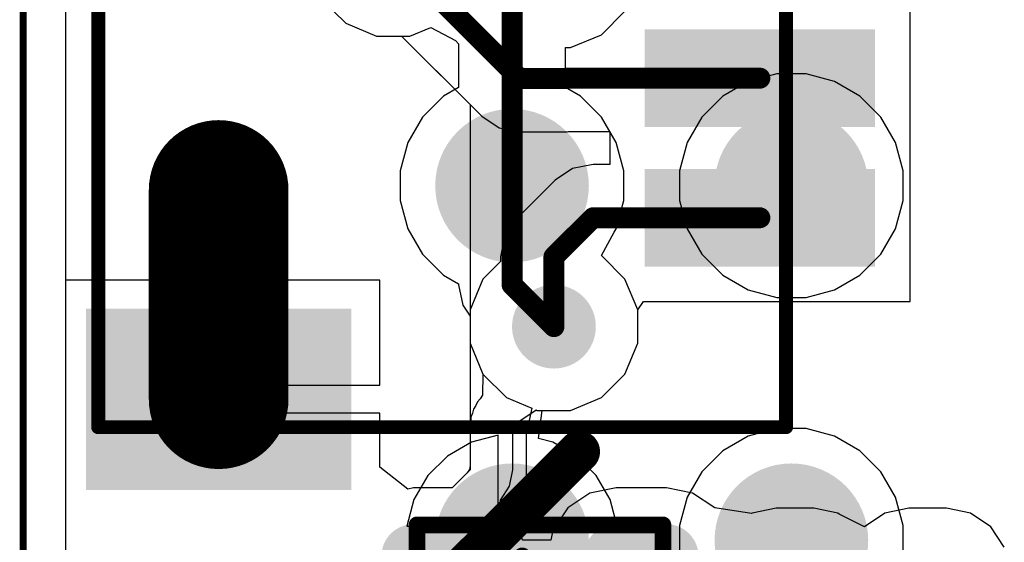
# Model space of a CAD drawing. Header units: inches. Extents: x 0 to 41, y 0 to 25.4.
# Tile 2 of 10: x 0 to 7, y 8.9 to 12.6. Entities that reach past the tile are written whole.
import ezdxf

# ---------------------------------------------------------------- set-up
doc = ezdxf.new("R2010")
doc.units = ezdxf.units.IN
for name, color, linetype in [('Board', 56, 'Continuous'), ('BOTTOM', 5, 'Continuous'), ('Bottom Solder', 6, 'Continuous'), ('TOP', 1, 'Continuous'), ('Top Assembly', 56, 'Continuous'), ('Top Solder', 216, 'Continuous'), ('Via Holes', 16, 'Continuous')]:
    doc.layers.add(name, color=color, linetype=linetype)

# ---------------------------------------------------------------- blocks, each defined once
blk = doc.blocks.new('SM04B_SRSS_TB_LF__SN__F_________1_1653')
at = {"layer": 'TOP'}
for points in [[(-3.39999701, 2.83750131), (-2.19999687, 2.83750131), (-2.19999687, 1.03750237), (-3.39999701, 1.03750237)], [(2.20000195, 2.83750131), (3.40000209, 2.83750131), (3.40000209, 1.03750237), (2.20000195, 1.03750237)], [(-1.7999964, -1.16249958), (-1.1999976, -1.16249958), (-1.1999976, -2.71249902), (-1.7999964, -2.71249902)], [(-0.7999984, -1.16249958), (-0.1999996, -1.16249958), (-0.1999996, -2.71249902), (-0.7999984, -2.71249902)], [(0.20000468, -1.16249958), (0.80000348, -1.16249958), (0.80000348, -2.71249902), (0.20000468, -2.71249902)], [(1.20000522, -1.16249958), (1.80000402, -1.16249958), (1.80000402, -2.71249902), (1.20000522, -2.71249902)]]:
    blk.add_hatch(color=1, dxfattribs=at).paths.add_polyline_path(points)
at = {"layer": 'Top Assembly'}
blk.add_hatch(color=56, dxfattribs=at).paths.add_polyline_path([(1.49999954, -2.12499702), (2.99999654, -2.12499702), (2.99999654, -0.6000013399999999), (1.49999954, -0.6000013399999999)])
at = {"layer": 'Top Solder'}
for points in [[(-3.449996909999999, 2.887501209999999), (-2.14999697, 2.887501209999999), (-2.14999697, 0.9875024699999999), (-3.449996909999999, 0.9875024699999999)], [(2.15000205, 2.887501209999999), (3.45000199, 2.887501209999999), (3.45000199, 0.9875024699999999), (2.15000205, 0.9875024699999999)], [(-1.8499963, -1.11249968), (-1.1499977, -1.11249968), (-1.1499977, -2.76249892), (-1.8499963, -2.76249892)], [(-0.8499983, -1.11249968), (-0.1499997, -1.11249968), (-0.1499997, -2.76249892), (-0.8499983, -2.76249892)], [(0.15000478, -1.11249968), (0.85000338, -1.11249968), (0.85000338, -2.76249892), (0.15000478, -2.76249892)], [(1.15000532, -1.11249968), (1.85000392, -1.11249968), (1.85000392, -2.76249892), (1.15000532, -2.76249892)]]:
    blk.add_hatch(color=216, dxfattribs=at).paths.add_polyline_path(points)
at = {"layer": 'Top Assembly', "const_width": 0.0999998}
for points in [[(-2.99999908, 2.79999948), (-2.99999908, -2.12499702)], [(-2.99999908, 2.79999948), (0.67499484, 2.79999948)], [(0.67499484, 2.79999948), (2.99999654, 2.79999948)], [(2.99999654, 2.79999948), (2.99999654, -2.12499448)], [(-2.99999908, -2.12499702), (0, -2.12499702)], [(2.99999654, -2.12499448), (0, -2.12499702)]]:
    blk.add_lwpolyline(points, dxfattribs=at)
at = {"layer": 'Top Assembly', "const_width": 0.0499999}
for points in [[(-3.02499776, 2.79999948, 1), (-2.9750004, 2.79999948, 1)], [(-3.02499776, 2.79999948, 1), (-2.9750004, 2.79999948, 1)], [(0.6499961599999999, 2.79999948, 1), (0.69999352, 2.79999948, 1)], [(0.6499961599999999, 2.79999948, 1), (0.69999352, 2.79999948, 1)], [(2.97499786, 2.79999948, 1), (3.02499522, 2.79999948, 1)], [(2.97499786, 2.79999948, 1), (3.02499522, 2.79999948, 1)], [(-3.02499776, -2.12499702, 1), (-2.9750004, -2.12499702, 1)], [(-3.02499776, -2.12499702, 1), (-2.9750004, -2.12499702, 1)], [(-0.02499868, -2.12499702, 1), (0.02499868, -2.12499702, 1)], [(-0.02499868, -2.12499702, 1), (0.02499868, -2.12499702, 1)], [(2.97499786, -2.12499448, 1), (3.02499522, -2.12499448, 1)], [(2.97499786, -2.12499448, 1), (3.02499522, -2.12499448, 1)]]:
    blk.add_lwpolyline(points, format="xyb", close=True, dxfattribs=at)
blk = doc.blocks.new('LEDC1608X80N_AK_1655')
at = {"layer": 'TOP'}
h = blk.add_hatch(color=1, dxfattribs=at)
edge = h.paths.add_edge_path()
edge.add_arc((-0.54499891, -0.2549982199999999), 0.17999964, 270, 360)
edge.add_line((-0.36499927, -0.2549982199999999), (-0.36499927, 0.2550033))
edge.add_arc((-0.54499891, 0.2550033), 0.17999964, 0, 90)
edge.add_line((-0.54499891, 0.4350029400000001), (-0.9050007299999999, 0.4350029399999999))
edge.add_arc((-0.9050007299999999, 0.2550032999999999), 0.17999964, 90, 180)
edge.add_line((-1.08500037, 0.2550032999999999), (-1.08500037, -0.2549982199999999))
edge.add_arc((-0.9050007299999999, -0.25499822), 0.17999964, 180, 270)
edge.add_line((-0.9050007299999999, -0.43499786), (-0.54499891, -0.43499786))
h = blk.add_hatch(color=1, dxfattribs=at)
edge = h.paths.add_edge_path()
edge.add_arc((0.54499891, 0.2549982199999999), 0.17999964, 90, 180)
edge.add_line((0.36499927, 0.2549982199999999), (0.36499927, -0.2550032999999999))
edge.add_arc((0.54499891, -0.2550033), 0.17999964, 180, 270)
edge.add_line((0.54499891, -0.4350029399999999), (0.9050007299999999, -0.4350029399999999))
edge.add_arc((0.9050007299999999, -0.2550033), 0.17999964, 270, 360)
edge.add_line((1.08500037, -0.2550033), (1.08500037, 0.2549982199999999))
edge.add_arc((0.9050007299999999, 0.2549982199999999), 0.17999964, 0, 90)
edge.add_line((0.9050007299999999, 0.43499786), (0.54499891, 0.43499786))
at = {"layer": 'Top Solder'}
h = blk.add_hatch(color=216, dxfattribs=at)
edge = h.paths.add_edge_path()
edge.add_arc((-0.54499891, -0.2549982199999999), 0.22999954, 270, 360)
edge.add_line((-0.31499937, -0.2549982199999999), (-0.31499937, 0.2550033))
edge.add_arc((-0.54499891, 0.2550033), 0.22999954, 0, 90)
edge.add_line((-0.54499891, 0.48500284), (-0.9050007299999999, 0.4850028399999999))
edge.add_arc((-0.9050007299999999, 0.2550032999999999), 0.22999954, 90, 180)
edge.add_line((-1.13500027, 0.2550033), (-1.13500027, -0.2549982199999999))
edge.add_arc((-0.9050007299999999, -0.25499822), 0.22999954, 180, 270)
edge.add_line((-0.9050007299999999, -0.4849977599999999), (-0.54499891, -0.4849977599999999))
h = blk.add_hatch(color=216, dxfattribs=at)
edge = h.paths.add_edge_path()
edge.add_arc((0.54499891, 0.2549982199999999), 0.22999954, 90, 180)
edge.add_line((0.31499937, 0.25499822), (0.31499937, -0.2550032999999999))
edge.add_arc((0.54499891, -0.2550033), 0.22999954, 180, 270)
edge.add_line((0.54499891, -0.4850028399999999), (0.9050007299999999, -0.4850028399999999))
edge.add_arc((0.9050007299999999, -0.2550033), 0.22999954, 270, 360)
edge.add_line((1.13500027, -0.2550033), (1.13500027, 0.2549982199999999))
edge.add_arc((0.9050007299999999, 0.2549982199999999), 0.22999954, 0, 90)
edge.add_line((0.9050007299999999, 0.4849977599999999), (0.54499891, 0.4849977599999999))
at = {"layer": 'Top Assembly'}
for points, const_width in [([(-0.88000078, 0.48000158), (-0.8800033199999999, -0.4799965)], 0.11999976), ([(0.88000078, 0.48000158), (-0.88000078, 0.48000158)], 0.11999976), ([(0.8800033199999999, -0.4799965), (0.88000078, 0.48000158)], 0.11999976), ([(0.127, 0.25400254), (-0.127, 2.54e-06)], 0.127), ([(0.127, 0.25400254), (0.12699746, -0.254)], 0.127), ([(0.12699746, -0.254), (-0.127, 2.54e-06)], 0.127), ([(0.8800033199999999, -0.4799965), (-0.8800033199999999, -0.4799965)], 0.11999976)]:
    blk.add_lwpolyline(points, dxfattribs=dict(at, const_width=const_width))
for points, const_width in [([(-0.9100007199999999, 0.48000158, 1), (-0.8500008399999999, 0.48000158, 1)], 0.05999988), ([(-0.9100007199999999, 0.48000158, 1), (-0.8500008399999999, 0.48000158, 1)], 0.05999988), ([(0.8500008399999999, 0.48000158, 1), (0.9100007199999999, 0.48000158, 1)], 0.05999988), ([(0.8500008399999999, 0.48000158, 1), (0.9100007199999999, 0.48000158, 1)], 0.05999988), ([(0.09525, 0.25400254, 1), (0.15875, 0.25400254, 1)], 0.0635), ([(0.09525, 0.25400254, 1), (0.15875, 0.25400254, 1)], 0.0635), ([(-0.15875, 2.54e-06, 1), (-0.09525, 2.54e-06, 1)], 0.0635), ([(-0.15875, 2.54e-06, 1), (-0.09525, 2.54e-06, 1)], 0.0635), ([(0.09524746, -0.254, 1), (0.15874746, -0.254, 1)], 0.0635), ([(0.09524746, -0.254, 1), (0.15874746, -0.254, 1)], 0.0635), ([(-0.91000326, -0.4799965, 1), (-0.85000338, -0.4799965, 1)], 0.05999988), ([(-0.91000326, -0.4799965, 1), (-0.85000338, -0.4799965, 1)], 0.05999988), ([(0.85000338, -0.4799965, 1), (0.91000326, -0.4799965, 1)], 0.05999988), ([(0.85000338, -0.4799965, 1), (0.91000326, -0.4799965, 1)], 0.05999988)]:
    blk.add_lwpolyline(points, format="xyb", close=True, dxfattribs=dict(at, const_width=const_width))
blk = doc.blocks.new('TP_1_00MM_B_1664')
at = {"layer": 'BOTTOM'}
h = blk.add_hatch(color=5, dxfattribs=at)
edge = h.paths.add_edge_path()
edge.add_arc((0, 0), 0.499999, 0, 360)
at = {"layer": 'Bottom Solder'}
h = blk.add_hatch(color=6, dxfattribs=at)
edge = h.paths.add_edge_path()
edge.add_arc((0, 0), 0.5499989, 0, 360)
blk = doc.blocks.new('TP_1_00MM_B_1666')
at = {"layer": 'BOTTOM'}
h = blk.add_hatch(color=5, dxfattribs=at)
edge = h.paths.add_edge_path()
edge.add_arc((0, 0), 0.499999, 0, 360)
at = {"layer": 'Bottom Solder'}
h = blk.add_hatch(color=6, dxfattribs=at)
edge = h.paths.add_edge_path()
edge.add_arc((0, 0), 0.5499989, 0, 360)
blk = doc.blocks.new('TP_1_00MM_B_1669')
at = {"layer": 'BOTTOM'}
h = blk.add_hatch(color=5, dxfattribs=at)
edge = h.paths.add_edge_path()
edge.add_arc((0, 0), 0.499999, 0, 360)
at = {"layer": 'Bottom Solder'}
h = blk.add_hatch(color=6, dxfattribs=at)
edge = h.paths.add_edge_path()
edge.add_arc((0, 0), 0.5499989, 0, 360)
blk = doc.blocks.new('TP_1_00MM_B_1670')
at = {"layer": 'BOTTOM'}
h = blk.add_hatch(color=5, dxfattribs=at)
edge = h.paths.add_edge_path()
edge.add_arc((0, 0), 0.499999, 0, 360)
at = {"layer": 'Bottom Solder'}
h = blk.add_hatch(color=6, dxfattribs=at)
edge = h.paths.add_edge_path()
edge.add_arc((0, 0), 0.5499989, 0, 360)

msp = doc.modelspace()

# ---------------------------------------------------------------- hatches: boundary and pattern name
at = {"layer": 'BOTTOM'}
h = msp.add_hatch(color=5, dxfattribs=at)
edge = h.paths.add_edge_path()
edge.add_arc((3.80000002, 10.39999952), 0.2999994, 0, 360)
at = {"layer": 'TOP'}
h = msp.add_hatch(color=1, dxfattribs=at)
edge = h.paths.add_edge_path()
edge.add_arc((3.80000002, 10.39999952), 0.2999994, 0, 360)
at = {"layer": 'Via Holes'}
h = msp.add_hatch(color=7, dxfattribs=at)
edge = h.paths.add_edge_path()
edge.add_arc((3.80000002, 10.39999952), 0.1499997, 0, 360)

# ---------------------------------------------------------------- linework, layer by layer
at = {"layer": 'Board', "const_width": 0.0499999}
msp.add_lwpolyline([(1.27e-05, 4.50000116), (1.27e-05, 20.86002178)], dxfattribs=at)
at = {"layer": 'BOTTOM'}
for p, q in [((0.3058795, 4.50000116), (0.30587696, 20.86002178)), ((2.14136986, 12.74178554), (2.31015286, 12.57300254)), ((4.139872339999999, 12.49134408), (4.30865534, 12.66012708)), ((2.31015286, 12.57300254), (2.5306782, 12.48165906)), ((2.5306782, 12.48165906), (2.76937216, 12.48165906)), ((2.76937216, 12.48165906), (2.91766752, 12.54308388)), ((2.91766752, 12.54308388), (3.0962854, 12.45054152)), ((3.919347, 12.4000006), (4.139872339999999, 12.49134408)), ((3.0962854, 12.45054152), (3.11766966, 12.42592638)), ((3.11766966, 12.42592638), (3.11766966, 12.11302378)), ((3.88235698, 12.11302378), (3.88235698, 12.4000006)), ((3.88235698, 12.4000006), (3.919347, 12.4000006)), ((5.39470346, 12.2100086), (5.19123676, 12.15549004)), ((5.605345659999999, 12.2100086), (5.39470346, 12.2100086)), ((5.808812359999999, 12.15549004), (5.605345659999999, 12.2100086)), ((5.19123676, 12.15549004), (5.008813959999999, 12.05016894)), ((5.99123516, 12.05016894), (5.808812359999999, 12.15549004)), ((3.11766966, 12.11302378), (3.00880272, 12.05016894)), ((3.991223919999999, 12.05016894), (3.88235698, 12.11302378)), ((3.00880272, 12.05016894), (2.85985458, 11.9012208)), ((4.14017206, 11.9012208), (3.991223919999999, 12.05016894)), ((5.008813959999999, 12.05016894), (4.85986582, 11.9012208)), ((6.140183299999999, 11.9012208), (5.99123516, 12.05016894)), ((2.85985458, 11.9012208), (2.75453348, 11.718798)), ((4.24549316, 11.718798), (4.14017206, 11.9012208)), ((4.85986582, 11.9012208), (4.754544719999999, 11.718798)), ((6.2455044, 11.718798), (6.140183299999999, 11.9012208)), ((2.75453348, 11.718798), (2.70001492, 11.5153313)), ((4.30001172, 11.5153313), (4.24549316, 11.718798)), ((4.754544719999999, 11.718798), (4.700026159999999, 11.5153313)), ((6.30002296, 11.5153313), (6.2455044, 11.718798)), ((2.70001492, 11.5153313), (2.70001492, 11.3046891)), ((4.30001172, 11.3046891), (4.30001172, 11.5153313)), ((4.700026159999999, 11.5153313), (4.700026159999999, 11.3046891)), ((6.30002296, 11.3046891), (6.30002296, 11.5153313)), ((2.70001492, 11.3046891), (2.75453348, 11.1012224)), ((4.24549316, 11.1012224), (4.30001172, 11.3046891)), ((4.700026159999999, 11.3046891), (4.754544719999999, 11.1012224)), ((6.2455044, 11.1012224), (6.30002296, 11.3046891)), ((2.75453348, 11.1012224), (2.85985458, 10.9187996)), ((4.13987488, 10.90865484), (4.2319956, 11.07784424)), ((4.2319956, 11.07784424), (4.24549316, 11.1012224)), ((4.754544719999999, 11.1012224), (4.85986582, 10.9187996)), ((6.140183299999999, 10.9187996), (6.2455044, 11.1012224)), ((2.85985458, 10.9187996), (3.00880272, 10.76985146)), ((4.30865534, 10.73987184), (4.13987488, 10.90865484)), ((4.85986582, 10.9187996), (5.008813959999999, 10.76985146)), ((5.99123516, 10.76985146), (6.140183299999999, 10.9187996)), ((3.00880272, 10.76985146), (3.11766966, 10.70699662)), ((4.39999882, 10.5193465), (4.30865534, 10.73987184)), ((5.008813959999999, 10.76985146), (5.19123676, 10.66453036)), ((5.808812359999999, 10.66453036), (5.99123516, 10.76985146)), ((3.11766966, 10.70699662), (3.11766966, 10.69998622)), ((3.11766966, 10.69998622), (3.14677298, 10.55366952)), ((5.19123676, 10.66453036), (5.39470346, 10.6100118)), ((5.605345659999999, 10.6100118), (5.808812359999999, 10.66453036)), ((5.39470346, 10.6100118), (5.605345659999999, 10.6100118)), ((3.14677298, 10.55366952), (3.20000122, 10.47401004)), ((4.39999882, 10.28065254), (4.39999882, 10.5193465)), ((3.20000122, 10.47401004), (3.20000122, 10.28065254)), ((3.20000122, 10.28065254), (3.291344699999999, 10.0601272)), ((4.30865534, 10.0601272), (4.39999882, 10.28065254)), ((3.291344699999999, 10.0601272), (3.4601277, 9.8913442)), ((4.139872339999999, 9.8913442), (4.30865534, 10.0601272)), ((3.4601277, 9.8913442), (3.642006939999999, 9.816002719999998)), ((3.919347, 9.80000072), (4.139872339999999, 9.8913442)), ((3.642006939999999, 9.816002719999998), (3.600013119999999, 9.62733152)), ((3.688887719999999, 9.600003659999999), (3.71521736, 9.79999564)), ((3.71521736, 9.79999564), (3.919347, 9.80000072)), ((5.39470346, 9.6700086), (5.19123676, 9.615490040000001)), ((5.605345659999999, 9.6700086), (5.39470346, 9.6700086)), ((5.808812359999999, 9.615490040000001), (5.605345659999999, 9.6700086)), ((3.40001352, 9.62381362), (3.20898012, 9.57262754)), ((3.40001352, 8.97001), (3.40001352, 9.62381362)), ((3.600013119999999, 9.62733152), (3.600013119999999, 8.97001)), ((3.79104652, 9.57262754), (3.688887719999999, 9.600003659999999)), ((5.19123676, 9.615490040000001), (5.008813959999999, 9.510168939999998)), ((5.99123516, 9.510168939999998), (5.808812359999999, 9.615490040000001)), ((3.20898012, 9.57262754), (3.03704752, 9.4733618)), ((3.96297912, 9.4733618), (3.79104652, 9.57262754)), ((3.03704752, 9.4733618), (2.89666172, 9.332975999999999)), ((4.10336492, 9.332975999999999), (3.96297912, 9.4733618)), ((5.008813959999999, 9.510168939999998), (4.85986582, 9.3612208)), ((6.140183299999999, 9.3612208), (5.99123516, 9.510168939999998)), ((2.89666172, 9.332975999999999), (2.79739598, 9.1610434)), ((4.20263066, 9.1610434), (4.10336492, 9.332975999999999)), ((4.85986582, 9.3612208), (4.754544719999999, 9.178798)), ((6.2455044, 9.178798), (6.140183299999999, 9.3612208)), ((4.754544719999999, 9.178798), (4.700026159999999, 8.975331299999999)), ((6.30002296, 8.975331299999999), (6.2455044, 9.178798)), ((2.79739598, 9.1610434), (2.7462099, 8.97001)), ((4.25381674, 8.97001), (4.20263066, 9.1610434)), ((2.7462099, 8.97001), (3.40001352, 8.97001)), ((3.600013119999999, 8.97001), (4.25381674, 8.97001)), ((4.700026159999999, 8.975331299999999), (4.700026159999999, 8.7646891)), ((6.30002296, 8.7646891), (6.30002296, 8.975331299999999))]:
    msp.add_line(p, q, dxfattribs=at)
at = {"layer": 'BOTTOM', "const_width": 0.1499997}
for points in [[(3.50001332, 10.69998622), (3.50001332, 12.7000127)], [(3.50001332, 10.69998622), (3.80000002, 10.39999952)]]:
    msp.add_lwpolyline(points, dxfattribs=at)
at = {"layer": 'BOTTOM', "const_width": 0.07499858}
for points in [[(3.46251276, 10.69998622, 1), (3.53751388, 10.69998622, 1)], [(3.46251276, 10.69998622, 1), (3.53751388, 10.69998622, 1)], [(3.76249946, 10.39999952, 1), (3.837500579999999, 10.39999952, 1)]]:
    msp.add_lwpolyline(points, format="xyb", close=True, dxfattribs=at)
at = {"layer": 'TOP'}
for p, q in [((0.3058795, 10.73401206), (0.30587696, 14.62601342)), ((0.3058795, 10.73401206), (0.30587696, 14.62601342)), ((6.34949962, 11.5800124), (6.34949962, 12.78001)), ((2.14136986, 12.74178554), (2.31015286, 12.57300254)), ((2.14136986, 12.74178554), (2.31015286, 12.57300254)), ((2.31015286, 12.57300254), (2.5306782, 12.48165906)), ((2.31015286, 12.57300254), (2.5306782, 12.48165906)), ((2.5306782, 12.48165906), (2.70930878, 12.48165906)), ((2.5306782, 12.48165906), (2.70930878, 12.48165906)), ((2.70930878, 12.48165906), (3.28331576, 11.90765208)), ((2.70930878, 12.48165906), (3.20001392, 11.99095392)), ((3.20001392, 11.99095392), (3.20001392, 10.51937698)), ((3.28331576, 11.90765208), (3.40735666, 11.82476934)), ((3.40735666, 11.82476934), (3.553673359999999, 11.79566602)), ((3.553673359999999, 11.79566602), (3.8949376, 11.79566602)), ((3.8949376, 11.79566602), (3.905001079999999, 11.79766754)), ((3.905001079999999, 11.79766754), (4.19950138, 11.79766754)), ((4.19950138, 11.79766754), (4.19950138, 11.56235686)), ((4.08001216, 11.56235686), (3.93369546, 11.53325354)), ((4.19950138, 11.56235686), (4.08001216, 11.56235686)), ((6.34949962, 10.5800144), (6.34949962, 11.5800124)), ((3.93369546, 11.53325354), (3.80965456, 11.4503708)), ((3.80965456, 11.4503708), (3.52964242, 11.17035866)), ((3.52964242, 11.17035866), (3.44675968, 11.04631776)), ((3.44675968, 11.04631776), (3.41765636, 10.90000106)), ((3.41765636, 10.8661835), (3.291344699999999, 10.73987184)), ((3.41765636, 10.90000106), (3.41765636, 10.8661835)), ((1.29949956, 10.73401206), (0.3058795, 10.73401206)), ((1.29949956, 10.73401206), (0.3058795, 10.73401206)), ((1.29949956, 9.88001326), (1.29949956, 10.73401206)), ((1.29949956, 9.88001326), (1.29949956, 10.73401206)), ((2.55349756, 10.73401206), (1.49949916, 10.73401206)), ((1.49949916, 10.73401206), (1.49949916, 9.98001306)), ((2.55349756, 10.73401206), (1.49949916, 10.73401206)), ((1.49949916, 10.73401206), (1.49949916, 9.98001306)), ((2.55349756, 9.98001306), (2.55349756, 10.73401206)), ((2.55349756, 9.98001306), (2.55349756, 10.73401206)), ((3.291344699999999, 10.73987184), (3.20000122, 10.5193465)), ((4.39999882, 10.51934396), (4.44053722, 10.5800144)), ((4.44053722, 10.5800144), (6.34949962, 10.5800144)), ((3.20001392, 10.51937698), (3.20000122, 10.5193465)), ((3.20000122, 10.5193465), (3.20000122, 10.28065254)), ((3.20000122, 10.5193465), (3.20000122, 10.28065254)), ((4.39999882, 10.28065254), (4.39999882, 10.51934396)), ((3.20000122, 10.28065254), (3.291344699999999, 10.06012974)), ((3.20000122, 10.28065254), (3.20001392, 10.28062206)), ((3.20001392, 10.28062206), (3.20001392, 9.37390302)), ((4.30865534, 10.0601272), (4.39999882, 10.28065254)), ((3.291344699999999, 10.06012974), (3.28960226, 9.908679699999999)), ((4.139872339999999, 9.8913442), (4.30865534, 10.0601272)), ((1.49949916, 9.98001306), (2.55349756, 9.98001306)), ((1.49949916, 9.98001306), (2.55349756, 9.98001306)), ((1.39949936, 9.88001326), (1.29949956, 9.88001326)), ((1.39949936, 9.88001326), (1.29949956, 9.88001326)), ((1.39949936, 9.78001346), (1.39949936, 9.88001326)), ((1.39949936, 9.78001346), (1.39949936, 9.88001326)), ((3.27286366, 9.883630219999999), (3.25156322, 9.86232978)), ((3.28960226, 9.908679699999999), (3.27286366, 9.883630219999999)), ((3.919347, 9.80000072), (4.139872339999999, 9.8913442)), ((3.2232981, 9.809446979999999), (3.21742308, 9.77990932)), ((3.240031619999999, 9.83449138), (3.2232981, 9.809446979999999)), ((3.25156322, 9.86232978), (3.240031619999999, 9.83449138)), ((3.505890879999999, 9.692393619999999), (3.67218468, 9.80350846)), ((3.67218468, 9.80350846), (3.68065304, 9.80000072)), ((3.68065304, 9.80000072), (3.919347, 9.80000072)), ((2.55349756, 9.78001346), (1.39949936, 9.78001346)), ((2.55349756, 9.78001346), (1.39949936, 9.78001346)), ((2.55349756, 9.39317908), (2.55349756, 9.78001346)), ((2.55349756, 9.39317908), (2.55349756, 9.78001346)), ((3.21742308, 9.77990932), (3.20588894, 9.752065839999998)), ((3.20588894, 9.752065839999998), (3.20588894, 9.72193128)), ((3.20588894, 9.72193128), (3.20001392, 9.692393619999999)), ((3.20001392, 9.692393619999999), (3.20001392, 9.40401472)), ((3.505890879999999, 9.37391572), (3.505890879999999, 9.692393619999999)), ((2.7534997, 9.23617406), (2.55349756, 9.39317908)), ((2.7534997, 9.23617406), (2.55349756, 9.39317908)), ((3.19447926, 9.37620172), (3.17871348, 9.35260258)), ((3.20001392, 9.40401472), (3.19447926, 9.37620172)), ((3.20001392, 9.37390302), (3.07053996, 9.24442906)), ((3.17871348, 9.35260258), (3.07053996, 9.24442906)), ((3.4826067, 9.25684966), (3.50589342, 9.37390302)), ((3.50589342, 9.37390302), (3.505890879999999, 9.37391572)), ((2.79500076, 9.24442906), (2.7534997, 9.23617406)), ((2.79500076, 9.24442906), (2.7534997, 9.23617406)), ((3.07053996, 9.24442906), (2.79500076, 9.24442906)), ((3.07053996, 9.24442906), (2.79500076, 9.24442906)), ((3.41630254, 9.15761694), (3.4826067, 9.25684966)), ((4.245000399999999, 9.244423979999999), (4.057713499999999, 9.207169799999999)), ((4.60499968, 9.244423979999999), (4.245000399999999, 9.244423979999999)), ((4.79228658, 9.207169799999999), (4.60499968, 9.244423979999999)), ((4.057713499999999, 9.207169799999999), (3.898940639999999, 9.10108162)), ((4.951056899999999, 9.10108416), (4.79228658, 9.207169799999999)), ((3.42212422, 9.09850352), (3.41630254, 9.15761694)), ((3.46789502, 9.06792192), (3.42212422, 9.09850352)), ((3.898940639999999, 9.10108162), (3.79285246, 8.94230876)), ((5.214071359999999, 9.0615389), (4.951056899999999, 9.10108416)), ((5.3902483, 9.098645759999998), (5.21847064, 9.06447768)), ((5.65974738, 9.098645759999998), (5.3902483, 9.098645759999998)), ((5.83152504, 9.06447768), (5.65974738, 9.098645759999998)), ((6.34024894, 9.09864322), (6.168471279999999, 9.064475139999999)), ((6.609748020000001, 9.09864322), (6.34024894, 9.09864322)), ((6.781525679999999, 9.064475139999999), (6.609748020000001, 9.09864322)), ((3.56381812, 8.924363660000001), (3.46789502, 9.06792192)), ((5.21847064, 9.06447768), (5.214071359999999, 9.0615389)), ((5.842449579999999, 9.05717772), (5.83152504, 9.06447768)), ((6.022850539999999, 8.96717028), (5.842449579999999, 9.05717772)), ((6.168471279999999, 9.064475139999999), (6.022850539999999, 8.96717028)), ((6.927148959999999, 8.96717028), (6.781525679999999, 9.064475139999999)), ((7.02445382, 8.821546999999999), (6.927148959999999, 8.96717028)), ((3.574590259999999, 8.870203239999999), (3.56381812, 8.924363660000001)), ((3.79285246, 8.94230876), (3.77850908, 8.870203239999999)), ((3.77850908, 8.870203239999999), (3.574590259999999, 8.870203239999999))]:
    msp.add_line(p, q, dxfattribs=at)
for points, const_width in [([(2.65002518, 13.08165786), (3.553673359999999, 12.17800968)], 0.1499997), ([(3.553673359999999, 12.17800968), (3.8949376, 12.17800968)], 0.1499997), ([(3.8949376, 12.17800968), (3.89693912, 12.1800112)], 0.1499997), ([(3.89693912, 12.1800112), (5.274500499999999, 12.1800112)], 0.1499997), ([(1.39949936, 9.88001326), (1.39949936, 11.37948194)], 1.00000054), ([(3.80000002, 10.90000106), (4.08001216, 11.1800132)], 0.1499997), ([(4.08001216, 11.1800132), (5.274500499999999, 11.1800132)], 0.1499997), ([(3.80000002, 10.39999952), (3.80000002, 10.90000106)], 0.1499997), ([(2.9750004, 8.50002618), (3.97998188, 9.50500766)], 0.2999994)]:
    msp.add_lwpolyline(points, dxfattribs=dict(at, const_width=const_width))
for points, const_width in [([(3.5161728, 12.17800968, 1), (3.59117392, 12.17800968, 1)], 0.07499858), ([(3.5161728, 12.17800968, 1), (3.59117392, 12.17800968, 1)], 0.07499858), ([(3.85743704, 12.17800968, 1), (3.93243816, 12.17800968, 1)], 0.07499858), ([(3.85743704, 12.17800968, 1), (3.93243816, 12.17800968, 1)], 0.07499858), ([(3.85943856, 12.1800112, 1), (3.93443968, 12.1800112, 1)], 0.07499858), ([(3.85943856, 12.1800112, 1), (3.93443968, 12.1800112, 1)], 0.07499858), ([(5.23699994, 12.1800112, 1), (5.31200106, 12.1800112, 1)], 0.07499858), ([(1.14949986, 11.37948194, 1), (1.64949886, 11.37948194, 1)], 0.499999), ([(4.042511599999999, 11.1800132, 1), (4.11751272, 11.1800132, 1)], 0.07499858), ([(4.042511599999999, 11.1800132, 1), (4.11751272, 11.1800132, 1)], 0.07499858), ([(5.23699994, 11.1800132, 1), (5.31200106, 11.1800132, 1)], 0.07499858), ([(3.76249946, 10.90000106, 1), (3.837500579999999, 10.90000106, 1)], 0.07499858), ([(3.76249946, 10.90000106, 1), (3.837500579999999, 10.90000106, 1)], 0.07499858), ([(3.76249946, 10.39999952, 1), (3.837500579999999, 10.39999952, 1)], 0.07499858), ([(1.14949986, 9.88001326, 1), (1.64949886, 9.88001326, 1)], 0.499999), ([(3.9049833, 9.50500766, 1), (4.05498046, 9.50500766, 1)], 0.1499997)]:
    msp.add_lwpolyline(points, format="xyb", close=True, dxfattribs=dict(at, const_width=const_width))

# ---------------------------------------------------------------- block references
for name, p, rotation in [('SM04B_SRSS_TB_LF__SN__F_________1_1653', (3.3370012, 12.6800102), 90), ('TP_1_00MM_B_1669', (3.50001332, 11.4100102), 90), ('TP_1_00MM_B_1670', (3.50001332, 8.8700102), 90), ('LEDC1608X80N_AK_1655', (3.70000022, 8.50002364), 180)]:
    msp.add_blockref(name, p, dxfattribs=dict(rotation=rotation))
for name, p in [('TP_1_00MM_B_1664', (5.500024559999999, 11.4100102)), ('TP_1_00MM_B_1666', (5.500024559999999, 8.8700102))]:
    msp.add_blockref(name, p)

doc.saveas('drawing.dxf')
